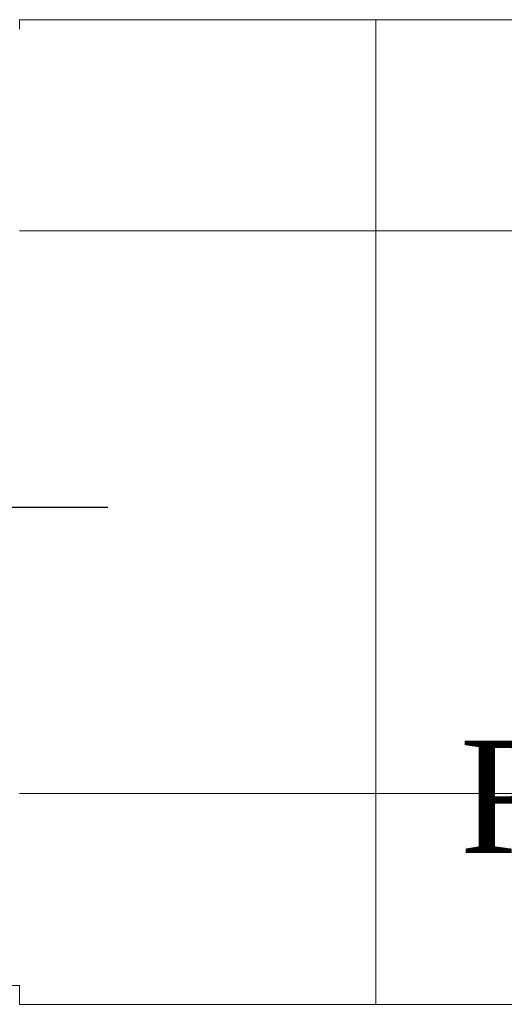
# Model space of a CAD drawing. Header units: centimetres. Extents: x 88729 to 133553, y -16225 to 14174.
# Tile 218 of 231: x 94078 to 94130, y -9256 to -9151. Entities that reach past the tile are written whole.
import ezdxf
from ezdxf.enums import TextEntityAlignment as Align

# ---------------------------------------------------------------- set-up
doc = ezdxf.new("R2010")
doc.units = ezdxf.units.CM
for name, color, linetype in [('A-SCIANY', 252, 'Continuous'), ('A-SUFITY', 252, 'Continuous'), ('E_opisy siły', 5, 'Continuous'), ('E_PODKLAD', 7, 'Continuous'), ('E_siła', 5, 'Continuous'), ('R-MET-DRZ', 252, 'Continuous'), ('R-MET-IWE', 252, 'Continuous'), ('S-DRZ-', 252, 'Continuous'), ('S-DRZ-O', 252, 'Continuous'), ('S-DRZ-SKRZYD', 252, 'Continuous'), ('S-DRZ-WEGAR', 252, 'Continuous')]:
    doc.layers.add(name, color=color, linetype=linetype)
doc.styles.add('old', font='BOOKOS.TTF')
doc.styles.get("Standard").update_dxf_attribs({"font": 'txt.shx'})

# ---------------------------------------------------------------- blocks, each defined once
blk = doc.blocks.new('E_opis siły')
at = {"layer": 'E_siła', "linetype": 'Continuous', "ltscale": 0.5, "style": 'old', "flags": 4}
blk.add_attdef('OBWÓD', (0, 0), '', height=12, dxfattribs=at)
blk = doc.blocks.new('D90-L-DL')
at = {"layer": 'S-DRZ-'}
blk.add_arc((-45, 0), 90, 270, 0, dxfattribs=at)
at = {"layer": 'S-DRZ-O'}
blk.add_line((0, 15.12), (0, -15.12), dxfattribs=at)
at = {"layer": 'S-DRZ-SKRZYD'}
blk.add_line((-45, 0), (-45, -90), dxfattribs=at)
at = {"layer": 'S-DRZ-WEGAR'}
for points in [[(-50, -3.5), (-45, -3.5), (-45, 3.5), (-50, 3.5)], [(45, 3.5), (50, 3.5), (50, -3.5), (45, -3.5)]]:
    blk.add_lwpolyline(points, close=True, dxfattribs=at)
blk = doc.blocks.new('A$Ce817dbbb')
at = {"layer": 'A-SCIANY', "color": 252, "lineweight": 9, "ltscale": 3}
for p, q in [((2676.1, -19616.02), (2806.1, -19616.02)), ((2676.1, -19617.02), (2676.1, -19616.02)), ((2676.1, -19617.02), (2676.1, -19616.02)), ((2676.1, -19719.02), (2664.1, -19719.02)), ((2676.1, -19721.02), (2676.1, -19719.02)), ((2676.1, -19721.02), (2750.6, -19721.02)), ((2676.1, -19721.02), (2676.31, -19721.02)), ((2676.1, -19721.02), (2796.31, -19721.02)), ((2676.1, -19721.02), (2806.1, -19721.02))]:
    blk.add_line(p, q, dxfattribs=at)
at = {"layer": 'A-SUFITY', "lineweight": 0, "ltscale": 0.1}
for p, q in [((2714.1, -19616.02), (2714.1, -19721.02)), ((2806.1, -19638.52), (2676.1, -19638.52)), ((2806.1, -19698.52), (2676.1, -19698.52))]:
    blk.add_line(p, q, dxfattribs=at)
at = {"layer": 'R-MET-DRZ', "color": 252, "lineweight": 9, "extrusion": (0, 0, -1), "xscale": 1.020000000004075, "yscale": 1.019999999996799, "zscale": -1.019999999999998, "rotation": 90.00000000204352}
blk.add_blockref('D90-L-DL', (-2670.1, -19668.02), dxfattribs=at)
at = {"layer": 'R-MET-IWE', "color": 252, "lineweight": 9, "width": 0.75}
for tag, rotation, p in [('0-', 90, (-1139.05, -4143.61)), ('0-', 90, (-1113.05, -4143.61)), ('0-', 90, (-1087.05, -4143.61)), ('2-', 90, (-796.05, -4143.61)), ('2-', 90, (-505.05, -4143.61)), ('0-', 90, (-480.05, -4143.61)), ('0-', 90, (-456.05, -4143.61)), ('2-', 90, (-166.05, -4143.61)), ('2-', 90, (-625.66, -4833.61)), ('2-', 90, (-599.66, -4833.61)), ('2-', 90, (-573.66, -4833.61)), ('0-', 180, (-2169.64, -4848.47)), ('0-', 180, (-2169.64, -4873.47)), ('0-', 180, (-2169.64, -4899.47)), ('-2', 90, (-1661.47, -4961.65)), ('-2', 90, (-1636.47, -4961.65)), ('0-', 270, (-1489.78, -4968.06)), ('0-', 270, (-1464.78, -4968.06)), ('0-', 270, (-1439.78, -4968.06)), ('0-', 270, (-1364.78, -4968.06)), ('0-', 270, (-1339.78, -4968.06)), ('0-', 270, (-1314.78, -4968.06)), ('0-', 270, (328.22, -4968.06)), ('0-', 270, (354.22, -4968.06)), ('0-', 270, (1256.22, -4968.06)), ('0-', 270, (1282.22, -4968.06)), ('0-', 90, (-513.05, -5496.61)), ('0-', 90, (-487.05, -5496.61)), ('K.S.-', 90, (-487.05, -5766.11)), ('0-', 90, (-513.05, -5766.11)), ('1-', 90, (-539.05, -6114.61)), ('0-', 90, (-513.05, -6114.61)), ('0-', 90, (-487.05, -6114.61)), ('0-', 90, (301.95, -6545.61)), ('0-', 90, (327.95, -6545.61)), ('0-', 90, (353.95, -6545.61)), ('0-', 90, (416.11, -6545.61)), ('0-', 90, (1255.95, -6545.61)), ('0-', 90, (1281.95, -6545.61)), ('1-', 90, (2382.95, -6845.61)), ('1-', 90, (2408.95, -6845.61)), ('1-', 90, (2434.95, -6845.61)), ('1-', 90, (2827.95, -6845.61)), ('1-', 90, (2853.95, -6845.61)), ('1-', 90, (2879.95, -6845.61)), ('<-2', 90, (-910.64, -10482.41)), ('2->', 90, (-718.15, -10854.38)), ('2->', 90, (-692.15, -10854.38)), ('2->', 90, (-744.15, -10870.8)), ('-0', 90, (-186.09, -12450.12)), ('1-', 90, (2264.47, -12866.38)), ('1-', 90, (2290.47, -12866.38)), ('1-', 90, (2316.47, -12866.38)), ('1-', 90, (2709.47, -12866.38)), ('1-', 90, (2735.47, -12866.38)), ('1-', 90, (2761.47, -12866.38)), ('<-KL', 90, (-700.01, -16780.91)), ('-0', 90, (-179.94, -18957.53)), ('0->', 90, (-1257.53, -23179.05)), ('0->', 90, (-1231.53, -23179.05)), ('0->', 90, (-1205.53, -23179.05)), ('0->', 90, (-600.53, -23179.05)), ('0->', 90, (-574.53, -23179.05)), ('0->', 90, (-1692.53, -24074.05)), ('0->', 90, (-1666.53, -24074.05)), ('0->', 90, (-1640.53, -24074.05)), ('0->', 90, (-1486.53, -24074.05)), ('0->', 90, (-1460.53, -24074.05)), ('0->', 90, (-1434.53, -24074.05)), ('<-0', 90, (-499.82, -24383.56)), ('<-0', 90, (-298.11, -24383.56)), ('<-0', 180, (-587.12, -25088.86)), ('<-0', 270, (-496.63, -25202.68)), ('<-0', 180, (-1353.25, -25419.36)), ('<-0', 180, (-1187.25, -25444.1)), ('<-0', 90, (-179.61, -25454.22)), ('<-0', 90, (-69.59, -26375.36)), ('<-0', 90, (-43.59, -26375.36))]:
    blk.add_attdef(tag, text='', height=17, rotation=rotation, dxfattribs=at).set_placement(p, align=Align.MIDDLE)
for tag, p in [('2-', (1424.81, -4179.2)), ('2-', (1424.81, -4205.2)), ('K.S.-', (-76.89, -4264.2)), ('KL-', (-613.13, -4292.18)), ('1-', (-613.13, -4312.18)), ('1-', (-613.13, -4332.18)), ('K.S.-', (1414.13, -4333.66)), ('0-', (-70.19, -4341.2)), ('0-', (469.81, -4341.2)), ('1-', (-613.13, -4352.18)), ('0-', (1424.81, -4361.2)), ('0-', (-70.19, -4367.2)), ('1-', (469.81, -4367.2)), ('0-', (1099.81, -4368.2)), ('2-', (1424.81, -4387.2)), ('1-', (-70.19, -4393.2)), ('1-', (469.81, -4393.2)), ('1-', (1099.81, -4394.2)), ('2-', (1424.81, -4413.2)), ('2-', (-70.19, -4419.2)), ('2-', (1099.81, -4420.2)), ('2-', (469.81, -4444.2)), ('K.S.-', (-76.89, -4445.2)), ('2-', (1099.81, -4446.2)), ('2-', (469.81, -4470.2)), ('2-', (-825.19, -4496.2)), ('2-', (-825.19, -4522.2)), ('2-', (-70.19, -4574.2)), ('2-', (-70.19, -4600.2)), ('K.S.-', (1089.13, -4600.66)), ('2-', (1099.81, -4653.2)), ('2-', (-70.19, -4669.2)), ('2-', (1099.81, -4679.2)), ('-1', (1806.78, -4690.78)), ('1-', (-70.19, -4695.2)), ('2-', (1099.81, -4705.2)), ('-1', (1806.78, -4716.3)), ('K.S.-', (-73.2, -4721.2)), ('-1', (1806.78, -4743.07)), ('FR-', (-70.19, -4747.2)), ('0-', (-1066.19, -6382.7)), ('0-', (-1066.19, -6408.7)), ('2-', (1729.81, -6586.2)), ('2-', (1729.81, -6612.2)), ('2-', (1729.81, -6638.2)), ('2-', (1729.81, -6664.2)), ('K.S.-', (469.81, -6788.2)), ('1-', (-962.19, -6915.2)), ('1-', (-460.19, -6923.2)), ('1-', (469.81, -6923.2)), ('2-', (1729.81, -6923.2)), ('2-', (1729.81, -6949.2)), ('1-', (-460.19, -6949.2)), ('1-', (469.81, -6949.2)), ('K.S.-', (2901.81, -6960.2)), ('2-', (1729.81, -6975.2)), ('2-', (1729.81, -7001.2)), ('2-', (-460.19, -7026.2)), ('0-', (469.81, -7026.2)), ('2-', (-460.19, -7052.2)), ('0-', (469.81, -7052.2)), ('2-', (-460.19, -7078.2)), ('2-', (469.81, -7078.2)), ('1-', (2901.81, -7088.2)), ('2-', (469.81, -7104.2)), ('1-', (2901.81, -7114.2)), ('0-', (1729.81, -7131.2)), ('2-', (-460.19, -7141.2)), ('0-', (1729.81, -7157.2)), ('2-', (-460.19, -7167.2)), ('2-', (469.81, -7181.2)), ('2-', (1729.81, -7183.2)), ('0-', (-460.19, -7193.2)), ('2-', (469.81, -7207.2)), ('2-', (1729.81, -7209.2)), ('K.S.-', (-470.87, -7217.66)), ('2-', (469.81, -7233.2)), ('2-', (1729.81, -7235.2)), ('1-', (-460.19, -7245.2)), ('2-', (469.81, -7259.2)), ('2-', (1729.81, -7261.2)), ('2-', (1729.81, -7287.2)), ('2-', (-460.19, -7297.2)), ('2->', (-943.67, -10542.97)), ('-1', (1688.29, -10711.55)), ('-1', (1688.29, -10737.55)), ('-1', (1688.29, -10763.55)), ('<-2', (1685.55, -12605.39)), ('2->', (1611.33, -12636.47)), ('2->', (1611.33, -12658.97)), ('2->', (1590.77, -12684.97)), ('K.S.-', (2783.33, -12980.97)), ('2->', (-578.67, -13046.97)), ('2->', (-578.67, -13072.97)), ('<-2', (-476.88, -13105.94)), ('1-', (2783.33, -13108.97)), ('1-', (2783.33, -13134.97)), ('<-1', (-610.79, -16857.83)), ('<-1', (-610.79, -16877.83)), ('<-1', (1688.29, -17218.96)), ('<-1', (1688.29, -17244.96)), ('<-1', (1688.29, -17270.96)), ('<-1', (-478.91, -18553.43)), ('<-0', (-2287.98, -23879.57)), ('<-0', (-2287.98, -23905.57)), ('<-0', (-2287.98, -23931.57)), ('<-0', (-343.08, -24738.18)), ('<-0', (-478.91, -25059.68))]:
    blk.add_attdef(tag, text='', height=17, dxfattribs=at).set_placement(p, align=Align.MIDDLE)

msp = doc.modelspace()

# ---------------------------------------------------------------- block references
at = {"layer": 'E_opisy siły', "linetype": 'Continuous'}
ref = msp.add_blockref('E_opis siły', (94185.35, -9239.5, -600), dxfattribs=dict(at, xscale=-1))
ref.add_attrib('OBWÓD', 'R1/37', (94124.93, -9239.5, -600), dxfattribs={"color": 3, "linetype": 'Continuous', "ltscale": 0.5, "height": 12, "style": 'old'})
at = {"layer": 'E_PODKLAD'}
msp.add_blockref('A$Ce817dbbb', (91401.87, 10465.39), dxfattribs=at)

doc.saveas('drawing.dxf')
